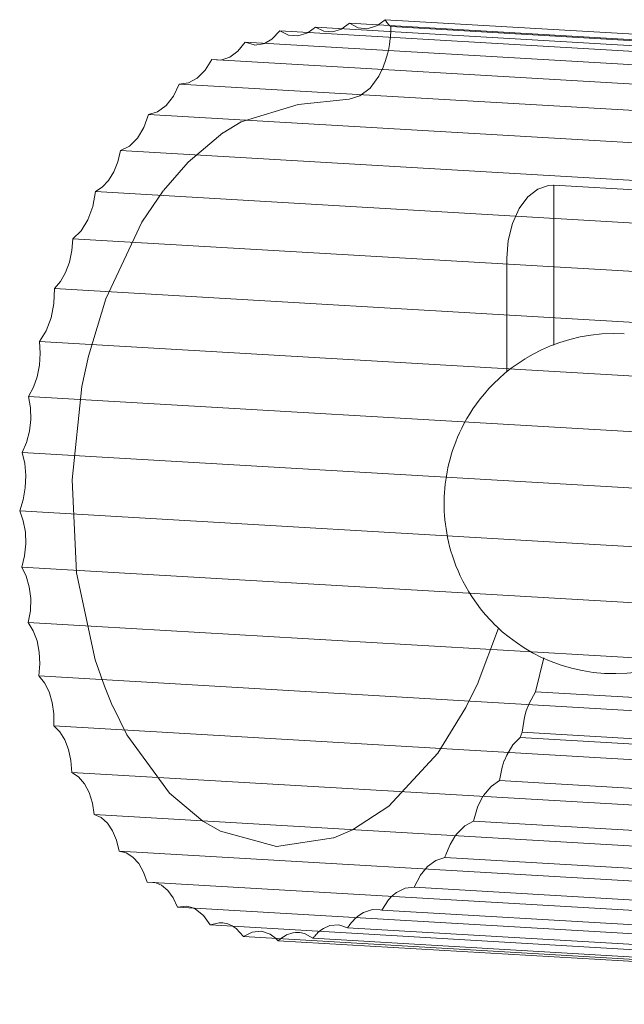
# Model space of a CAD drawing. Header units: millimetres. Extents: x -3409 to -2316, y 303 to 6766.
# Tile 1 of 10: x -3111 to -3031, y 548 to 678. Entities that reach past the tile are written whole.
import ezdxf

# ---------------------------------------------------------------- set-up
doc = ezdxf.new("R2010")
doc.units = ezdxf.units.MM
doc.layers.add('Luminarias', color=7, linetype='Continuous', lineweight=20)

# ---------------------------------------------------------------- blocks, each defined once
blk = doc.blocks.new('63435 - 63420 MILO 280 White wall lamp-595160-00 Isometrico PDF')
at = {"layer": 'Luminarias', "color": 9, "lineweight": 9, "true_color": 0xc0c0c0}
for p, q in [((-7253.05, 676.91), (-7252.12, 677.62)), ((-7109.27, 669.27), (-7252.12, 677.62)), ((-7123.07, 667.83), (-7265.92, 676.18)), ((-7262.2, 675.93), (-7261.23, 676.64)), ((-7118.38, 668.29), (-7261.23, 676.64)), ((-7257.77, 676.43), (-7256.77, 677.16)), ((-7113.92, 668.81), (-7256.77, 677.16)), ((-7127.6, 666.33), (-7270.45, 674.68)), ((-7131.98, 664.05), (-7274.83, 672.4)), ((-7136.26, 660.83), (-7279.11, 669.18)), ((-7140.28, 656.84), (-7283.13, 665.19)), ((-7143.96, 652.1), (-7286.81, 660.45)), ((-7147.27, 646.71), (-7290.12, 655.06)), ((-7150.22, 640.52), (-7293.07, 648.87)), ((-7152.65, 633.98), (-7295.5, 642.33)), ((-7154.61, 627.04), (-7297.46, 635.39)), ((-7156.03, 619.82), (-7298.88, 628.17)), ((-7156.88, 612.48), (-7299.73, 620.83)), ((-7157.2, 604.81), (-7300.05, 613.16)), ((-7156.92, 597.43), (-7299.77, 605.78)), ((-7156.07, 590.14), (-7298.92, 598.49)), ((-7154.67, 583.14), (-7297.52, 591.49)), ((-7152.74, 576.58), (-7295.59, 584.93)), ((-7150.36, 570.47), (-7293.21, 578.82)), ((-7147.42, 564.93), (-7290.27, 573.28)), ((-7144.14, 560.15), (-7286.99, 568.5)), ((-7140.48, 556.06), (-7283.33, 564.42)), ((-7136.48, 552.78), (-7279.33, 561.13)), ((-7132.22, 550.43), (-7275.07, 558.79)), ((-7127.85, 548.92), (-7270.7, 557.27)), ((-7266.14, 556.73), (-7266.49, 557.08)), ((-7123.3, 548.38), (-7266.14, 556.73))]:
    blk.add_line(p, q, dxfattribs=at)
at = {"layer": 'Luminarias', "color": 7, "lineweight": 9, "true_color": 0xfbfbfb}
for p, q in [((-7251.53, 676.84), (-7251.34, 676.71)), ((-7251.36, 675.97), (-7251.39, 675.57)), ((-7251.36, 676.06), (-7251.36, 676)), ((-7251.34, 676.68), (-7251.35, 676.25)), ((-7251.43, 675.16), (-7251.47, 674.78)), ((-7251.41, 675.32), (-7251.42, 675.2)), ((-7269.18, 674.3), (-7268.1, 674.45)), ((-7251.71, 673.45), (-7251.75, 673.26)), ((-7251.68, 673.57), (-7251.71, 673.47)), ((-7229.97, 655.9), (-7229.97, 655.8)), ((-7229.97, 655.8), (-7229.97, 655.27)), ((-7229.97, 655.25), (-7229.97, 634.91)), ((-7231.29, 593.86), (-7232.39, 589.39)), ((-7146.99, 584.4), (-7232.39, 589.39)), ((-7234.12, 584.1), (-7234.39, 583.42)), ((-7144.54, 578.17), (-7234.39, 583.42)), ((-7144.86, 578.88), (-7234.12, 584.1)), ((-7236.47, 580.36), (-7236.75, 579.5)), ((-7236.16, 581.1), (-7236.46, 580.39)), ((-7236.75, 579.5), (-7237.09, 577.74)), ((-7237.09, 577.74), (-7238.21, 576.98)), ((-7141.08, 572.13), (-7237.09, 577.74)), ((-7136.02, 566.34), (-7240.51, 572.44)), ((-7242.95, 570.42), (-7243.59, 569.34)), ((-7242.87, 570.52), (-7242.94, 570.43)), ((-7243.63, 569.25), (-7244.16, 568)), ((-7243.6, 569.33), (-7243.63, 569.25)), ((-7244.16, 567.98), (-7244.22, 567.82)), ((-7255.67, 559.97), (-7255.88, 559.79)), ((-7252.56, 560.73), (-7252.75, 560.78)), ((-7137.05, 553.98), (-7252.56, 560.73)), ((-7272.74, 558.93), (-7273.39, 559.08)), ((-7256.79, 558.77), (-7257.04, 558.41)), ((-7265.1, 557.46), (-7265.79, 557.03)), ((-7262.67, 557.67), (-7263.28, 557.81)), ((-7261.57, 557.05), (-7262.58, 557.64)), ((-7127.29, 549.2), (-7261.57, 557.05)), ((-7261, 557.71), (-7261.07, 557.63))]:
    blk.add_line(p, q, dxfattribs=at)
at = {"layer": 'Luminarias', "color": 7, "lineweight": 9, "true_color": 0xefefef}
for p, q in [((-7251.35, 676.25), (-7251.36, 676.06)), ((-7251.39, 675.57), (-7251.41, 675.32)), ((-7268.1, 674.45), (-7267.93, 674.51)), ((-7274.83, 672.4), (-7273.68, 672.32)), ((-7279.11, 669.18), (-7277.91, 669.32)), ((-7256.83, 667.18), (-7263.52, 666.51)), ((-7230.66, 655.84), (-7230.05, 655.9)), ((-7229.97, 655.91), (-7135.3, 650.37)), ((-7236.14, 631.38), (-7236.14, 646.32)), ((-7242.34, 623.4), (-7242.6, 622.81)), ((-7244.36, 614.47), (-7244.36, 614.11)), ((-7243.28, 607.23), (-7243.47, 607.86)), ((-7243.06, 606.59), (-7243.28, 607.23)), ((-7242.82, 605.94), (-7243.06, 606.59)), ((-7242.54, 605.28), (-7242.82, 605.94)), ((-7242.24, 604.6), (-7242.54, 605.28)), ((-7241.9, 603.91), (-7242.24, 604.6)), ((-7241.53, 603.21), (-7241.89, 603.9)), ((-7241.11, 602.5), (-7241.53, 603.21)), ((-7240.65, 601.77), (-7241.11, 602.5)), ((-7240.14, 601.04), (-7240.65, 601.77)), ((-7238.28, 598.79), (-7238.96, 599.54)), ((-7237.57, 598.06), (-7238.28, 598.79)), ((-7239.91, 590.66), (-7237.25, 597.74)), ((-7223.34, 591.81), (-7221.83, 591.78)), ((-7288.93, 590.12), (-7287.86, 587.53)), ((-7241.51, 587.35), (-7239.92, 590.63)), ((-7258.84, 570.24), (-7256.4, 571.29)), ((-7244.22, 567.82), (-7244.28, 567.64)), ((-7123.55, 560.58), (-7244.28, 567.64)), ((-7247.51, 565.26), (-7248.3, 563.76)), ((-7282.37, 564.37), (-7283.33, 564.42)), ((-7105.45, 555.41), (-7248.3, 563.76)), ((-7256.05, 559.63), (-7256.78, 558.79)), ((-7255.88, 559.79), (-7256.04, 559.64)), ((-7252.75, 560.78), (-7253.75, 560.82)), ((-7272.17, 558.67), (-7272.74, 558.93)), ((-7116.81, 550.21), (-7257.04, 558.41)), ((-7262.61, 557.65), (-7262.67, 557.67)), ((-7260.7, 557.98), (-7260.96, 557.74)), ((-7265.79, 557.03), (-7266.14, 556.73))]:
    blk.add_line(p, q, dxfattribs=at)
at = {"layer": 'Luminarias', "color": 7, "lineweight": 9, "true_color": 0xfefefe}
for p, q in [((-7113.65, 668.67), (-7251.34, 676.71)), ((-7261.42, 557.24), (-7261.57, 557.05)), ((-7261.11, 557.59), (-7261.39, 557.28))]:
    blk.add_line(p, q, dxfattribs=at)
at = {"layer": 'Luminarias', "color": 7, "lineweight": 9, "true_color": 0xefefef}
for points in [[(-7252.12, 677.62, 0), (-7251.9, 677.24, 0), (-7251.64, 676.94, 0), (-7251.53, 676.84, 0)], [(-7265.92, 676.18, 0), (-7264.78, 675.6, 0), (-7263.58, 675.49, 0), (-7262.37, 675.84, 0), (-7262.2, 675.93, 0)], [(-7261.23, 676.64, 0), (-7260.15, 676.12, 0), (-7259, 676.03, 0), (-7257.85, 676.38, 0), (-7257.79, 676.41, 0)], [(-7256.77, 677.16, 0), (-7255.64, 676.56, 0), (-7254.45, 676.44, 0), (-7253.25, 676.8, 0), (-7253.08, 676.89, 0)], [(-7270.45, 674.68, 0), (-7269.29, 674.31, 0), (-7269.18, 674.3, 0)], [(-7251.47, 674.78, 0), (-7251.53, 674.37, 0), (-7251.68, 673.57, 0)], [(-7251.75, 673.26, 0), (-7252.08, 672.14, 0), (-7252.51, 671.05, 0)], [(-7252.52, 671.04, 0), (-7252.95, 670.2, 0), (-7254.09, 668.65, 0), (-7255.41, 667.62, 0), (-7256.83, 667.18, 0)], [(-7263.52, 666.51, 0), (-7270.98, 664.21, 0), (-7273.37, 662.77, 0)], [(-7273.38, 662.77, 0), (-7277.95, 658.94, 0), (-7281.18, 655.21, 0)], [(-7236.14, 646.32, 0), (-7235.95, 648.66, 0), (-7235.41, 650.88, 0), (-7234.54, 652.83, 0), (-7233.4, 654.36, 0), (-7232.08, 655.39, 0), (-7230.66, 655.84, 0)], [(-7281.21, 655.17, 0), (-7284.01, 651.03, 0), (-7288.75, 641, 0), (-7291.02, 633.47, 0)], [(-7220.73, 636.4, 0), (-7222.2, 636.43, 0), (-7223.66, 636.37, 0), (-7225.1, 636.22, 0), (-7226.51, 635.98, 0), (-7227.86, 635.66, 0), (-7229.17, 635.26, 0), (-7230.4, 634.81, 0), (-7231.58, 634.29, 0), (-7232.68, 633.73, 0), (-7233.71, 633.14, 0)], [(-7291.03, 633.44, 0), (-7291.88, 629.49, 0), (-7293.18, 617.23, 0), (-7292.59, 605, 0), (-7290.14, 593.6, 0), (-7288.93, 590.12, 0)], [(-7233.74, 633.12, 0), (-7234.67, 632.51, 0), (-7235.56, 631.87, 0), (-7236.39, 631.21, 0), (-7237.15, 630.54, 0), (-7237.85, 629.87, 0), (-7238.49, 629.2, 0), (-7239.08, 628.52, 0)], [(-7239.08, 628.52, 0), (-7239.63, 627.86, 0), (-7240.12, 627.2, 0), (-7240.58, 626.54, 0)], [(-7240.58, 626.54, 0), (-7240.99, 625.9, 0), (-7241.38, 625.26, 0), (-7241.72, 624.64, 0), (-7242.04, 624.02, 0), (-7242.33, 623.41, 0)], [(-7242.6, 622.81, 0), (-7242.84, 622.22, 0), (-7243.06, 621.64, 0), (-7243.25, 621.06, 0), (-7243.43, 620.49, 0), (-7243.59, 619.93, 0), (-7243.73, 619.37, 0)], [(-7243.73, 619.37, 0), (-7243.86, 618.82, 0), (-7243.97, 618.27, 0), (-7244.07, 617.72, 0)], [(-7244.07, 617.72, 0), (-7244.15, 617.18, 0), (-7244.22, 616.64, 0), (-7244.27, 616.09, 0), (-7244.32, 615.55, 0)], [(-7244.32, 615.54, 0), (-7244.34, 615.01, 0), (-7244.36, 614.47, 0)], [(-7244.34, 613.08, 0), (-7244.36, 613.63, 0), (-7244.36, 614.11, 0)], [(-7244.2, 611.41, 0), (-7244.26, 611.97, 0), (-7244.31, 612.53, 0), (-7244.34, 613.08, 0)], [(-7243.47, 607.86, 0), (-7243.64, 608.47, 0), (-7243.79, 609.08, 0), (-7243.92, 609.67, 0), (-7244.03, 610.26, 0), (-7244.12, 610.83, 0), (-7244.2, 611.38, 0)], [(-7238.96, 599.54, 0), (-7239.58, 600.29, 0), (-7240.14, 601.04, 0)], [(-7230.34, 593.38, 0), (-7231.58, 593.92, 0), (-7232.76, 594.52, 0), (-7233.86, 595.17, 0), (-7234.89, 595.85, 0), (-7235.85, 596.56, 0), (-7236.73, 597.29, 0), (-7237.54, 598.04, 0)], [(-7223.34, 591.81, 0), (-7224.8, 591.95, 0), (-7226.25, 592.18, 0), (-7227.66, 592.5, 0), (-7229.02, 592.9, 0), (-7230.34, 593.38, 0)], [(-7221.83, 591.78, 0), (-7220.34, 591.84, 0), (-7218.87, 591.99, 0)], [(-7287.85, 587.52, 0), (-7285.98, 583.75, 0), (-7280.38, 576.09, 0), (-7276.02, 572.44, 0)], [(-7256.39, 571.3, 0), (-7251.64, 574.4, 0), (-7245.19, 581.36, 0), (-7241.51, 587.34, 0)], [(-7276.02, 572.44, 0), (-7273.7, 571.1, 0), (-7266.37, 569.1, 0), (-7258.86, 570.23, 0)], [(-7244.28, 567.64, 0), (-7245.44, 567.26, 0), (-7246.54, 566.45, 0), (-7247.5, 565.28, 0)], [(-7248.3, 563.76, 0), (-7249.48, 563.64, 0), (-7250.63, 563.07, 0), (-7251.2, 562.6, 0)], [(-7251.21, 562.59, 0), (-7251.67, 562.08, 0), (-7252.55, 560.75, 0)], [(-7277.48, 561.08, 0), (-7278.14, 561.24, 0), (-7279.33, 561.13, 0)], [(-7253.78, 560.82, 0), (-7254.94, 560.45, 0), (-7255.67, 559.97, 0)], [(-7273.39, 559.08, 0), (-7273.9, 559.09, 0), (-7275.07, 558.79, 0)], [(-7257.04, 558.41, 0), (-7258.18, 558.82, 0), (-7259.38, 558.72, 0), (-7260.2, 558.34, 0)], [(-7266.49, 557.08, 0), (-7267.19, 557.58, 0), (-7268.34, 557.97, 0), (-7269.54, 557.86, 0), (-7270.7, 557.27, 0)], [(-7263.28, 557.81, 0), (-7263.85, 557.82, 0), (-7264.19, 557.78, 0)]]:
    blk.add_polyline3d(points, dxfattribs=at)
at = {"layer": 'Luminarias', "color": 9, "lineweight": 9, "true_color": 0xc0c0c0}
for points in [[(-7267.93, 674.51, 0), (-7266.95, 675.08, 0), (-7265.92, 676.18, 0)], [(-7273.64, 672.32, 0), (-7272.5, 672.69, 0), (-7271.41, 673.49, 0), (-7270.45, 674.68, 0)], [(-7277.91, 669.32, 0), (-7276.75, 669.93, 0), (-7275.71, 670.98, 0), (-7274.83, 672.4, 0)], [(-7283.13, 665.19, 0), (-7281.95, 665.54, 0), (-7280.83, 666.36, 0), (-7279.87, 667.6, 0), (-7279.11, 669.18, 0)], [(-7286.81, 660.45, 0), (-7285.66, 661.02, 0), (-7284.61, 662.06, 0), (-7283.75, 663.48, 0), (-7283.13, 665.19, 0)], [(-7290.12, 655.06, 0), (-7289.22, 655.65, 0), (-7288.41, 656.53, 0), (-7287.72, 657.65, 0), (-7287.17, 658.98, 0), (-7286.81, 660.45, 0)], [(-7293.07, 648.87, 0), (-7292, 649.92, 0), (-7291.11, 651.37, 0), (-7290.47, 653.12, 0), (-7290.12, 655.06, 0)], [(-7295.5, 642.33, 0), (-7294.7, 643.26, 0), (-7294.03, 644.43, 0), (-7293.52, 645.8, 0), (-7293.19, 647.31, 0), (-7293.07, 648.87, 0)], [(-7297.46, 635.39, 0), (-7296.59, 636.79, 0), (-7295.94, 638.49, 0), (-7295.57, 640.38, 0), (-7295.5, 642.33, 0)], [(-7298.88, 628.17, 0), (-7298.23, 629.37, 0), (-7297.74, 630.76, 0), (-7297.44, 632.28, 0), (-7297.35, 633.85, 0), (-7297.46, 635.39, 0)], [(-7299.73, 620.83, 0), (-7299.15, 622.12, 0), (-7298.77, 623.59, 0), (-7298.59, 625.14, 0), (-7298.63, 626.69, 0), (-7298.88, 628.17, 0)], [(-7300.05, 613.16, 0), (-7299.59, 614.61, 0), (-7299.32, 616.18, 0), (-7299.25, 617.78, 0), (-7299.39, 619.36, 0), (-7299.73, 620.83, 0)], [(-7299.77, 605.78, 0), (-7299.4, 607.26, 0), (-7299.24, 608.82, 0), (-7299.3, 610.37, 0), (-7299.58, 611.85, 0), (-7300.05, 613.16, 0)], [(-7298.92, 598.49, 0), (-7298.65, 600.04, 0), (-7298.61, 601.63, 0), (-7298.79, 603.17, 0), (-7299.19, 604.58, 0), (-7299.77, 605.78, 0)], [(-7297.52, 591.49, 0), (-7297.4, 593.07, 0), (-7297.49, 594.62, 0), (-7297.78, 596.09, 0), (-7298.27, 597.4, 0), (-7298.92, 598.49, 0)], [(-7295.59, 584.93, 0), (-7295.59, 586.5, 0), (-7295.79, 588.01, 0), (-7296.2, 589.39, 0), (-7296.78, 590.57, 0), (-7297.52, 591.49, 0)], [(-7293.21, 578.82, 0), (-7293.32, 580.36, 0), (-7293.63, 581.81, 0), (-7294.13, 583.1, 0), (-7294.8, 584.16, 0), (-7295.59, 584.93, 0)], [(-7290.27, 573.28, 0), (-7290.51, 574.8, 0), (-7290.94, 576.18, 0), (-7291.56, 577.34, 0), (-7292.33, 578.24, 0), (-7293.21, 578.82, 0)], [(-7286.99, 568.5, 0), (-7287.33, 569.92, 0), (-7287.86, 571.17, 0), (-7288.55, 572.17, 0), (-7289.37, 572.89, 0), (-7290.27, 573.28, 0)], [(-7283.33, 564.42, 0), (-7283.8, 565.73, 0), (-7284.43, 566.84, 0), (-7285.19, 567.7, 0), (-7286.06, 568.26, 0), (-7286.99, 568.5, 0)], [(-7279.33, 561.13, 0), (-7279.9, 562.34, 0), (-7280.62, 563.31, 0), (-7281.46, 564, 0), (-7282.34, 564.36, 0)], [(-7275.07, 558.79, 0), (-7275.94, 560.03, 0), (-7276.99, 560.86, 0), (-7277.48, 561.08, 0)], [(-7270.7, 557.27, 0), (-7271.65, 558.31, 0), (-7272.17, 558.67, 0)]]:
    blk.add_polyline3d(points, dxfattribs=at)
at = {"layer": 'Luminarias', "color": 7, "lineweight": 9, "true_color": 0xfbfbfb}
for points in [[(-7232.39, 589.39, 0), (-7233.23, 587.87, 0), (-7233.59, 586.9, 0)], [(-7233.59, 586.89, 0), (-7233.82, 586.06, 0), (-7234.12, 584.1, 0)], [(-7234.39, 583.42, 0), (-7235.36, 582.44, 0), (-7236.16, 581.1, 0)], [(-7238.21, 576.98, 0), (-7239.2, 575.79, 0), (-7239.25, 575.7, 0)], [(-7239.27, 575.68, 0), (-7239.98, 574.24, 0), (-7240.51, 572.44, 0)], [(-7240.51, 572.44, 0), (-7241.66, 571.79, 0), (-7242.71, 570.74, 0), (-7242.87, 570.53, 0)], [(-7264.22, 557.77, 0), (-7265.03, 557.5, 0), (-7265.09, 557.47, 0)], [(-7260.21, 558.33, 0), (-7260.53, 558.11, 0), (-7260.7, 557.98, 0)]]:
    blk.add_polyline3d(points, dxfattribs=at)

msp = doc.modelspace()

# ---------------------------------------------------------------- block references
at = {"layer": 'Luminarias', "color": 7, "lineweight": 9, "true_color": 0xfbfbfb}
msp.add_blockref('63435 - 63420 MILO 280 White wall lamp-595160-00 Isometrico PDF', (4189.46, 0), dxfattribs=at)

doc.saveas('drawing.dxf')
